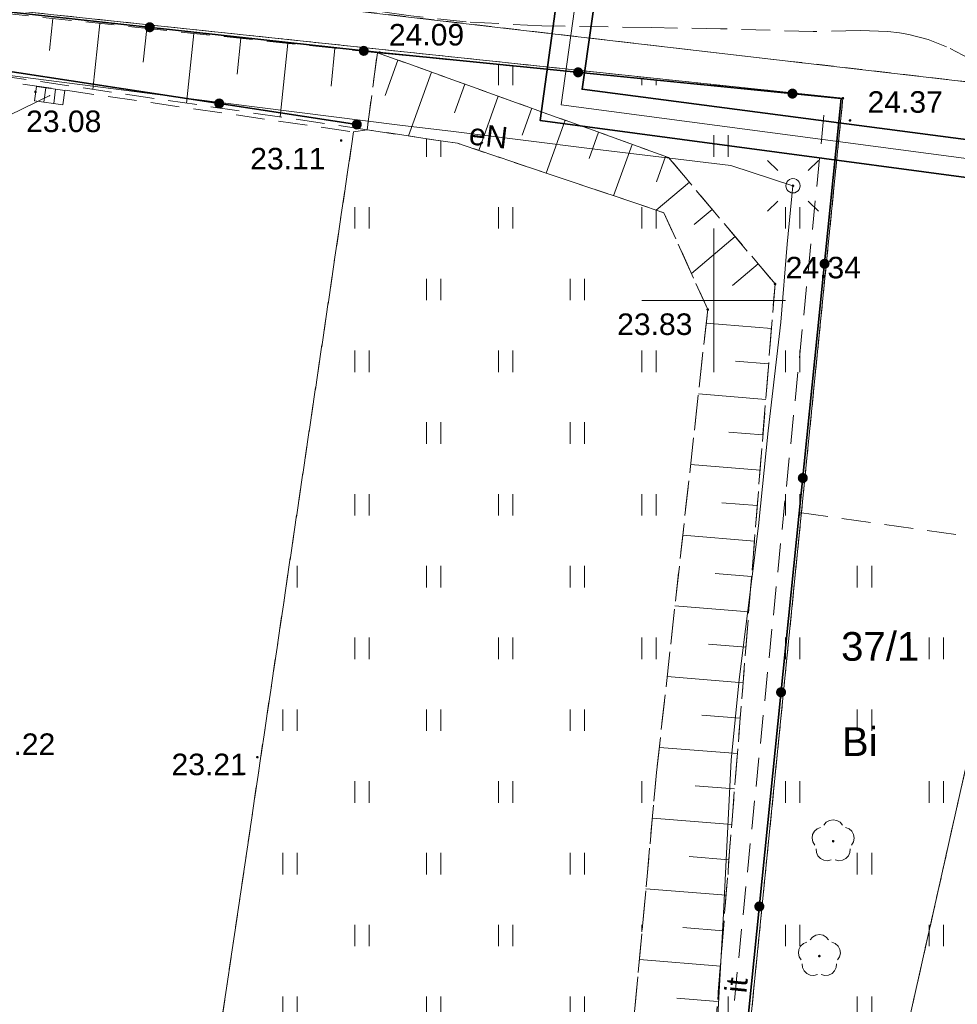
# Model space of a CAD drawing. Extents: x 7395144 to 7395446, y 6007497 to 6007827.
# Tile 56 of 62: x 7395326 to 7395358, y 6007725 to 6007760. Entities that reach past the tile are written whole.
import ezdxf
from ezdxf.enums import TextEntityAlignment as Align

# ---------------------------------------------------------------- set-up
doc = ezdxf.new("R2010")
doc.units = 0
doc.header["$PDSIZE"] = 0.75
doc.linetypes.add('PRZER1-1', pattern=[2, 1, -1])
doc.linetypes.add('PRZER2-1', pattern=[3, 2, -1])
doc.layers.get('0').update_dxf_attribs({"linetype": 'CONTINUOUS', "lineweight": 13})
for name, color, linetype, lineweight in [('GEPPGD', 7, 'CONTINUOUS', 18), ('GESDZI', 7, 'CONTINUOUS', 18), ('GESDZI_O', 7, 'CONTINUOUS', 18), ('GSLKOG', 7, 'CONTINUOUS', 35), ('GSLTZI', 7, 'PRZER2-1', 18), ('GSLTZI_O', 7, 'PRZER2-1', 18), ('GSPWPS', 7, 'CONTINUOUS', 13), ('GSPWPS_O', 7, 'CONTINUOUS', 13), ('GSSKOD', 7, 'PRZER2-1', 18), ('GSSSPG', 7, 'PRZER2-1', 18), ('GSSUTR', 7, 'PRZER2-1', 18), ('GSSZSN', 7, 'PRZER2-1', 18), ('GULLOB', 7, 'CONTINUOUS', 35), ('GUPELA', 7, 'CONTINUOUS', 18), ('GUPPRZ', 7, 'CONTINUOUS', 18), ('GUPPRZ_O', 7, 'CONTINUOUS', 18)]:
    doc.layers.add(name, color=color, linetype=linetype, lineweight=lineweight)
for name, color, linetype, lineweight, true_color in [('GESUZY', 7, 'PRZER1-1', 18, 0x008000), ('GESUZY_O', 7, 'PRZER1-1', 18, 0x008000), ('GSPRDL', 7, 'CONTINUOUS', 18, 0x008000), ('GULCPR', 7, 'CONTINUOUS', 18, 0xd200d2), ('GULEPR', 1, 'CONTINUOUS', 18, 0xff0000), ('GULEPR_O', 1, 'CONTINUOUS', 18, 0xff0000), ('GUPKKS', 7, 'CONTINUOUS', 18, 0x803300)]:
    doc.layers.add(name, color=color, linetype=linetype, lineweight=lineweight, true_color=true_color)
doc.styles.add('GEO-INFO', font='arial.ttf')

# ---------------------------------------------------------------- blocks, each defined once
blk = doc.blocks.new('KOLO')
blk.add_hatch(color=0).paths.add_polyline_path([(-0.5, 0), (-0.482963, -0.12941), (-0.433013, -0.25), (-0.353553, -0.353553), (-0.25, -0.433013), (-0.12941, -0.482963), (0, -0.5), (0.12941, -0.482963), (0.25, -0.433013), (0.353553, -0.353553), (0.433013, -0.25), (0.482963, -0.12941), (0.5, 0), (0.482963, 0.12941), (0.433013, 0.25), (0.353553, 0.353553), (0.25, 0.433013), (0.12941, 0.482963), (0, 0.5), (-0.12941, 0.482963), (-0.25, 0.433013), (-0.353553, 0.353553), (-0.433013, 0.25), (-0.482963, 0.12941)])
blk = doc.blocks.new('SPDLP')
blk.add_hatch(color=0).paths.add_polyline_path([(0, -0.09), (0.027812, -0.085595), (0.052901, -0.072812), (0.072812, -0.052901), (0.085595, -0.027812), (0.09, 0), (0.085595, 0.027812), (0.072812, 0.052901), (0.052901, 0.072812), (0.027812, 0.085595), (0, 0.09), (-0.027812, 0.085595), (-0.052901, 0.072812), (-0.072812, 0.052901), (-0.085595, 0.027812), (-0.09, 0), (-0.085595, -0.027812), (-0.072812, -0.052901), (-0.052901, -0.072812), (-0.027812, -0.085595)])
at = {"color": 0}
for points in [[(-0.648554, 1.126667), (-0.481106, 1.325358), (-0.255912, 1.454989), (0, 1.5), (0.255912, 1.454989), (0.481106, 1.325358), (0.648554, 1.126667)], [(-1.271938, -0.268652), (-1.40916, -0.048001), (-1.462858, 0.20623), (-1.426585, 0.463525), (-1.304695, 0.693003), (-1.11182, 0.867117), (-0.871109, 0.964971)], [(0.871109, 0.964971), (1.11182, 0.867117), (1.304695, 0.693003), (1.426585, 0.463525), (1.462858, 0.20623), (1.40916, -0.048001), (1.271938, -0.268652)], [(-0.137547, -1.292703), (-0.389802, -1.355024), (-0.648184, -1.327532), (-0.881678, -1.213525), (-1.062258, -1.026689), (-1.168249, -0.78945), (-1.186929, -0.530282)], [(1.186929, -0.530282), (1.168249, -0.78945), (1.062258, -1.026689), (0.881678, -1.213525), (0.648184, -1.327532), (0.389802, -1.355024), (0.137547, -1.292703)]]:
    blk.add_lwpolyline(points, dxfattribs=at)
blk = doc.blocks.new('SUEO')
blk.add_hatch(color=0).paths.add_polyline_path([(-0.002174, 0.089974), (0.023762, 0.086807), (0.042561, 0.0793), (0.060131, 0.066965), (0.076266, 0.047786), (0.086234, 0.025762), (0.089972, 0.002226), (0.088646, -0.015553), (0.081114, -0.038994), (0.066834, -0.060276), (0.049699, -0.075033), (0.027576, -0.085671), (0.004027, -0.08991), (-0.019639, -0.087831), (-0.040932, -0.080154), (-0.059082, -0.067892), (-0.073734, -0.051607), (-0.08374, -0.032979), (-0.089221, -0.011817), (-0.089063, 0.012951), (-0.082571, 0.035806), (-0.069528, 0.057148), (-0.048957, 0.075519), (-0.026898, 0.085887)])
at = {"color": 0}
for points in [[(-1.767767, 1.767767), (-1.06066, 1.06066)], [(1.767767, 1.767767), (1.06066, 1.06066)], [(-1.767767, -1.767767), (-1.06066, -1.06066)], [(1.767767, -1.767767), (1.06066, -1.06066)]]:
    blk.add_lwpolyline(points, dxfattribs=at)
blk = doc.blocks.new('POINT')
at = {"color": 0}
blk.add_point((0, 0), dxfattribs=at)
blk = doc.blocks.new('OKRAG_PELNY')
at = {"color": 0}
blk.add_lwpolyline([(0, 0.5), (0.12941, 0.482963), (0.25, 0.433013), (0.353553, 0.353553), (0.433013, 0.25), (0.482963, 0.12941), (0.5, 0), (0.482963, -0.12941), (0.433013, -0.25), (0.353553, -0.353553), (0.25, -0.433013), (0.12941, -0.482963), (0, -0.5), (-0.12941, -0.482963), (-0.25, -0.433013), (-0.353553, -0.353553), (-0.433013, -0.25), (-0.482963, -0.12941), (-0.5, 0), (-0.482963, 0.12941), (-0.433013, 0.25), (-0.353553, 0.353553), (-0.25, 0.433013), (-0.12941, 0.482963)], close=True, dxfattribs=at)
blk = doc.blocks.new('SUUS05')
at = {"color": 0}
blk.add_lwpolyline([(0.5, -0.25), (-0.5, -0.25), (-0.5, 0.25), (0.5, 0.25)], close=True, dxfattribs=at)
for points in [[(-0.175, -0.25), (-0.175, 0.25)], [(0.175, -0.25), (0.175, 0.25)]]:
    blk.add_lwpolyline(points, dxfattribs=at)
blk = doc.blocks.new('EPPGN')
blk.add_hatch(color=0).paths.add_polyline_path([(0, -0.09), (0.027812, -0.085595), (0.052901, -0.072812), (0.072812, -0.052901), (0.085595, -0.027812), (0.09, 0), (0.085595, 0.027812), (0.072812, 0.052901), (0.052901, 0.072812), (0.027812, 0.085595), (0, 0.09), (-0.027812, 0.085595), (-0.052901, 0.072812), (-0.072812, 0.052901), (-0.085595, 0.027812), (-0.09, 0), (-0.085595, -0.027812), (-0.072812, -0.052901), (-0.052901, -0.072812), (-0.027812, -0.085595)])

msp = doc.modelspace()

# ---------------------------------------------------------------- hatches: boundary and pattern name
at = {"layer": 'GSSUTR', "linetype": 'Continuous', "lineweight": 18}
h = msp.add_hatch(dxfattribs=at)
h.set_pattern_fill('PTTU04', scale=0.5, style=0)
h.set_pattern_definition([(90, (7390000, 6000000), (-2.5, 2.5), [0.75, -4.25]), (90, (7390000.5, 6000000), (-2.5, 2.5), [0.75, -4.25])])
h.paths.add_polyline_path([(7395389.529, 6007668.315), (7395389.167, 6007675.975), (7395389, 6007687.37), (7395389.15, 6007688.68), (7395383.23, 6007689.667), (7395379.968, 6007690.075), (7395378.43, 6007690.376), (7395376.377, 6007691.083), (7395374.553, 6007691.778), (7395373.163, 6007692.505), (7395371.855, 6007693.38), (7395370.73, 6007694.348), (7395369.681, 6007695.314), (7395368.588, 6007696.407), (7395367.642, 6007697.393), (7395367.022, 6007698.262), (7395366.303, 6007699.236), (7395365.526, 6007700.57), (7395364.764, 6007702.314), (7395364.521, 6007703.492), (7395364.354, 6007704.369), (7395363.894, 6007707.988), (7395363.67, 6007709.861), (7395363.603, 6007711.086), (7395363.559, 6007712.285), (7395363.509, 6007713.764), (7395363.474, 6007715.446), (7395363.461, 6007717.074), (7395363.618, 6007718.59), (7395363.698, 6007719.729), (7395363.909, 6007720.935), (7395364.115, 6007722.066), (7395364.291, 6007723.123), (7395364.636, 6007724.777), (7395364.936, 6007726.155), (7395365.4, 6007728.056), (7395366.18, 6007730.852), (7395366.834, 6007733.299), (7395367.13, 6007734.245), (7395367.576, 6007735.893), (7395368.33, 6007738.308), (7395368.735, 6007739.73), (7395368.912, 6007740.355), (7395352.982, 6007742.613), (7395354.445, 6007757.033), (7395338.289, 6007758.628), (7395348.429, 6007754.978), (7395352.137, 6007750.572), (7395349.801, 6007721.415), (7395347.348, 6007697.123), (7395346.55, 6007695.42), (7395346.4, 6007693.44), (7395351.721, 6007691.537), (7395365.475, 6007688.718), (7395357.551, 6007686.941), (7395348.027, 6007688.39), (7395344.37, 6007693.59), (7395344.532, 6007695.571), (7395348.011, 6007733.556), (7395349.793, 6007749.682), (7395348.27, 6007753.054), (7395341.075, 6007755.473), (7395337.933, 6007755.943), (7395337.461, 6007755.867), (7395332.386, 6007721.677), (7395334.999, 6007721.289), (7395346.142, 6007719.598), (7395343.233, 6007699.288), (7395343.206, 6007694.953), (7395343.205, 6007694.883), (7395343.205, 6007694.826), (7395343.223, 6007694.66), (7395343.244, 6007694.467), (7395343.266, 6007694.262), (7395343.327, 6007693.699), (7395343.416, 6007693.158), (7395343.551, 6007692.488), (7395343.62, 6007692.146), (7395343.668, 6007691.976), (7395343.706, 6007691.84), (7395343.893, 6007691.365), (7395344.138, 6007690.742), (7395344.384, 6007690.193), (7395344.508, 6007689.916), (7395344.644, 6007689.613), (7395345.1, 6007688.795), (7395345.662, 6007687.786), (7395345.797, 6007687.587), (7395346.169, 6007687.039), (7395346.695, 6007686.188), (7395347.25, 6007685.386), (7395353.864, 6007684.272), (7395356.305, 6007683.86), (7395357.536, 6007683.653), (7395359.272, 6007683.324), (7395360.122, 6007683.163), (7395361.469, 6007682.908), (7395362.634, 6007682.687), (7395362.906, 6007682.621), (7395363.496, 6007682.477), (7395364.26, 6007682.29), (7395365.261, 6007682.046), (7395365.385, 6007682.007), (7395365.586, 6007681.944), (7395365.805, 6007681.876), (7395365.966, 6007681.81), (7395366.163, 6007681.729), (7395366.373, 6007681.625), (7395366.701, 6007681.464), (7395367.153, 6007681.215), (7395367.481, 6007681.035), (7395367.804, 6007680.857), (7395368.039, 6007680.713), (7395368.308, 6007680.548), (7395368.613, 6007680.325), (7395369.135, 6007679.945), (7395369.816, 6007679.49), (7395370.217, 6007679.18), (7395370.613, 6007678.875), (7395371.107, 6007678.45), (7395371.595, 6007678.017), (7395371.981, 6007677.673), (7395372.33, 6007677.363), (7395372.552, 6007677.137), (7395372.766, 6007676.919), (7395372.923, 6007676.717), (7395373.163, 6007676.408), (7395373.96, 6007675.437), (7395374.606, 6007674.572), (7395374.866, 6007674.224), (7395375.143, 6007673.802), (7395375.713, 6007672.848), (7395375.976, 6007672.408), (7395376.121, 6007672.164), (7395376.228, 6007671.942), (7395376.309, 6007671.773), (7395376.416, 6007671.55), (7395376.56, 6007671.202), (7395376.718, 6007670.819), (7395376.934, 6007670.298), (7395377.217, 6007669.613), (7395378.185, 6007667.078), (7395379.027, 6007664.908), (7395379.696, 6007663.183), (7395380.578, 6007660.908), (7395380.948, 6007660.017), (7395381.07, 6007659.656), (7395381.195, 6007659.285), (7395381.266, 6007659.076), (7395381.351, 6007658.87), (7395381.463, 6007658.651), (7395381.607, 6007658.429), (7395381.785, 6007658.152), (7395382.386, 6007657.296), (7395382.899, 6007656.6), (7395383.011, 6007656.449), (7395383.133, 6007656.299), (7395383.258, 6007656.145), (7395383.395, 6007656.01), (7395383.584, 6007655.825), (7395383.66, 6007655.763), (7395383.753, 6007655.686), (7395383.889, 6007655.575), (7395384.042, 6007655.464), (7395384.202, 6007655.348), (7395384.525, 6007655.113), (7395384.785, 6007654.925), (7395384.87, 6007654.863), (7395384.987, 6007654.793), (7395385.111, 6007654.72), (7395385.216, 6007654.657), (7395385.409, 6007654.566), (7395385.525, 6007654.512), (7395385.749, 6007654.419), (7395386.066, 6007654.289), (7395386.212, 6007654.228), (7395386.369, 6007654.174), (7395386.553, 6007654.111), (7395386.696, 6007654.062), (7395387.038, 6007653.945), (7395387.27, 6007653.883), (7395387.447, 6007653.836), (7395387.64, 6007653.784), (7395387.863, 6007653.737), (7395388.014, 6007653.706), (7395388.174, 6007653.683), (7395388.376, 6007653.654), (7395388.568, 6007653.639), (7395388.71, 6007653.629), (7395388.88, 6007653.616), (7395389.062, 6007653.618), (7395389.229, 6007653.621), (7395389.417, 6007653.623), (7395389.616, 6007653.626), (7395389.794, 6007653.643), (7395389.97, 6007653.666), (7395390.692, 6007653.792), (7395391.062, 6007653.938), (7395391.584, 6007654.144), (7395392.241, 6007654.378), (7395393.556, 6007654.845), (7395393.906, 6007654.959), (7395394.701, 6007655.16)], flags=0)

# ---------------------------------------------------------------- linework, layer by layer
at = {"color": 7, "linetype": 'Continuous', "lineweight": 13, "elevation": 100, "flags": 128}
for points in [[(7395350, 6007747.5), (7395350, 6007752.5)], [(7395347.5, 6007750), (7395352.5, 6007750)]]:
    msp.add_lwpolyline(points, dxfattribs=at)
at = {"layer": 'GESDZI', "color": 7, "linetype": 'Continuous', "lineweight": 18, "elevation": 10.22}
msp.add_lwpolyline([(7395387.93, 6007687.6), (7395380.12, 6007687.98), (7395349.93, 6007694.27), (7395364, 6007757.01), (7395313.94, 6007762.83), (7395290, 6007789.52), (7395307.23, 6007797.53), (7395316.154, 6007800.694)], dxfattribs=at)
for points in [[(7395208.88, 6007732.82), (7395228.84, 6007751.29), (7395254.04, 6007769.81), (7395303.63, 6007764.04), (7395313.94, 6007762.83), (7395315.59, 6007761.16), (7395354.5, 6007757.04), (7395348.25, 6007694.55), (7395349.93, 6007694.27), (7395348.19, 6007686.54), (7395384.8, 6007680.52), (7395392.56, 6007656.98), (7395381.64, 6007573.08), (7395380.93, 6007567.64), (7395298.02, 6007582.09), (7395291.04, 6007582.64), (7395274.2, 6007590.33), (7395241.23, 6007663.62), (7395237.48, 6007672.95)], [(7395313.94, 6007762.83), (7395364, 6007757.01), (7395349.93, 6007694.27), (7395348.25, 6007694.55), (7395354.5, 6007757.04), (7395315.59, 6007761.16)]]:
    msp.add_lwpolyline(points, close=True, dxfattribs=at)
at = {"layer": 'GESUZY', "color": 96, "linetype": 'PRZER1-1', "lineweight": 18, "ltscale": 0.5, "true_color": 0x008000, "elevation": 10.08}
msp.add_lwpolyline([(7395380.12, 6007687.98), (7395349.93, 6007694.27), (7395364, 6007757.01), (7395313.94, 6007762.83), (7395290, 6007789.52), (7395307.23, 6007797.53), (7395316.154, 6007800.694)], dxfattribs=at)
for points in [[(7395208.88, 6007732.82), (7395228.84, 6007751.29), (7395254.04, 6007769.81), (7395303.63, 6007764.04), (7395313.94, 6007762.83), (7395315.59, 6007761.16), (7395354.5, 6007757.04), (7395348.25, 6007694.55), (7395349.93, 6007694.27), (7395348.19, 6007686.54), (7395384.8, 6007680.52), (7395392.56, 6007656.98), (7395381.64, 6007573.08), (7395380.93, 6007567.64), (7395298.02, 6007582.09), (7395291.04, 6007582.64), (7395274.2, 6007590.33), (7395241.23, 6007663.62), (7395237.48, 6007672.95)], [(7395313.94, 6007762.83), (7395364, 6007757.01), (7395349.93, 6007694.27), (7395348.25, 6007694.55), (7395354.5, 6007757.04), (7395315.59, 6007761.16)]]:
    msp.add_lwpolyline(points, close=True, dxfattribs=at)
at = {"layer": 'GSLKOG', "color": 7, "linetype": 'Continuous', "lineweight": 35, "elevation": 10.18}
for points in [[(7395234.611, 6007750.202), (7395259.54, 6007767.96), (7395262.01, 6007769.67), (7395267.551, 6007772.654), (7395293.496, 6007785.824), (7395315.671, 6007761.134), (7395338.368, 6007758.631), (7395354.445, 6007757.033), (7395350.676, 6007719.883), (7395348.157, 6007694.593)], [(7395313.324, 6007758.439), (7395315.844, 6007759.443), (7395337.573, 6007756.127)]]:
    msp.add_lwpolyline(points, dxfattribs=at)
at = {"layer": 'GSLTZI', "color": 7, "linetype": 'PRZER2-1', "lineweight": 18, "ltscale": 0.5, "elevation": 10.1}
msp.add_lwpolyline([(7395347.7, 6007695.76), (7395353.85, 6007756.54)], dxfattribs=at)
at = {"layer": 'GSSKOD', "color": 7, "linetype": 'PRZER2-1', "lineweight": 18, "ltscale": 0.5, "elevation": 10.18}
msp.add_lwpolyline([(7395360.695, 6007757.5), (7395360.006, 6007757.917), (7395359.117, 6007758.309), (7395358.11, 6007758.837), (7395357.47, 6007759.084), (7395356.792, 6007759.26), (7395356.469, 6007759.316), (7395356.061, 6007759.361), (7395355.097, 6007759.404), (7395353.465, 6007759.365), (7395350.241, 6007759.461), (7395347.826, 6007759.503), (7395344.013, 6007759.564), (7395341.376, 6007759.697), (7395339.457, 6007759.908), (7395336.736, 6007760.301), (7395334.821, 6007760.943), (7395333.256, 6007761.484), (7395331.127, 6007762.319), (7395328.073, 6007763.778), (7395326.216, 6007764.874), (7395324.273, 6007766.206)], dxfattribs=at)
at = {"layer": 'GSSSPG', "color": 7, "linetype": 'PRZER2-1', "lineweight": 18, "ltscale": 0.5, "elevation": 10.1}
msp.add_lwpolyline([(7395315.553, 6007759.037), (7395337.461, 6007755.867), (7395332.386, 6007721.677), (7395331.956, 6007718.836), (7395331.3, 6007714.316), (7395331.035, 6007712.287), (7395309.119, 6007715.317), (7395309.35, 6007716.887), (7395312.434, 6007737.847), (7395314.624, 6007752.518), (7395314.817, 6007754.16)], close=True, dxfattribs=at)
at = {"layer": 'GSSUTR', "color": 7, "linetype": 'PRZER2-1', "lineweight": 18, "ltscale": 0.5, "elevation": 10.1}
for points in [[(7395349.801, 6007721.415), (7395352.137, 6007750.572), (7395348.429, 6007754.978), (7395338.289, 6007758.628), (7395354.445, 6007757.033), (7395352.982, 6007742.613), (7395368.912, 6007740.355), (7395368.735, 6007739.73), (7395368.33, 6007738.308), (7395367.576, 6007735.893), (7395367.13, 6007734.245), (7395366.834, 6007733.299), (7395366.18, 6007730.852), (7395365.4, 6007728.056), (7395364.936, 6007726.155), (7395364.636, 6007724.777)], [(7395332.386, 6007721.677), (7395337.461, 6007755.867), (7395337.933, 6007755.943), (7395341.075, 6007755.473), (7395348.27, 6007753.054), (7395349.793, 6007749.682), (7395348.011, 6007733.556), (7395344.532, 6007695.571)]]:
    msp.add_lwpolyline(points, dxfattribs=at)
at = {"layer": 'GSSZSN', "color": 7, "linetype": 'PRZER2-1', "lineweight": 18, "ltscale": 0.5, "elevation": 10.06}
for points in [[(7395338.289, 6007758.628), (7395337.933, 6007755.943), (7395315.996, 6007759.175), (7395315.553, 6007759.037), (7395313.406, 6007757.805), (7395310.987, 6007759.195), (7395304.333, 6007762.311), (7395304.322, 6007762.914), (7395304.112, 6007766.82), (7395303.738, 6007767.661), (7395302.407, 6007770.094), (7395299.421, 6007775.441), (7395294.461, 6007784.75), (7395293.865, 6007785.868)], [(7395293.865, 6007785.868), (7395300.237, 6007778.76), (7395316.08, 6007761.089), (7395316.201, 6007760.954), (7395329.963, 6007759.505), (7395338.289, 6007758.628)], [(7395346.55, 6007695.42), (7395344.532, 6007695.571), (7395348.011, 6007733.556), (7395349.793, 6007749.682), (7395348.27, 6007753.054), (7395341.075, 6007755.473), (7395337.933, 6007755.943), (7395338.289, 6007758.628)], [(7395338.289, 6007758.628), (7395348.429, 6007754.978), (7395352.137, 6007750.572), (7395349.801, 6007721.415), (7395347.348, 6007697.123), (7395346.55, 6007695.42)]]:
    msp.add_lwpolyline(points, dxfattribs=at)
at = {"layer": 'GSSZSN', "color": 7, "linetype": 'Continuous', "lineweight": 18, "elevation": 10.06, "flags": 128}
for points in [[(7395326.986, 6007759.818), (7395326.869, 6007758.704)], [(7395328.624, 6007759.646), (7395328.382, 6007757.35)], [(7395330.262, 6007759.473), (7395330.138, 6007758.292)], [(7395331.9, 6007759.301), (7395331.644, 6007756.87)], [(7395333.538, 6007759.128), (7395333.406, 6007757.879)], [(7395335.176, 6007758.956), (7395334.906, 6007756.389)], [(7395336.814, 6007758.783), (7395336.675, 6007757.466)], [(7395339.007, 6007758.37), (7395338.565, 6007757.142)], [(7395340.172, 6007757.95), (7395339.372, 6007755.728)], [(7395341.336, 6007757.531), (7395340.978, 6007756.536)], [(7395342.501, 6007757.112), (7395341.821, 6007755.222)], [(7395343.666, 6007756.693), (7395343.33, 6007755.76)], [(7395344.83, 6007756.273), (7395344.168, 6007754.433)], [(7395345.995, 6007755.854), (7395345.668, 6007754.946)], [(7395347.16, 6007755.435), (7395346.515, 6007753.644)], [(7395348.324, 6007755.016), (7395348.006, 6007754.133)], [(7395349.154, 6007754.116), (7395348, 6007753.145)], [(7395349.951, 6007753.169), (7395349.323, 6007752.641)], [(7395350.748, 6007752.222), (7395349.225, 6007750.94)], [(7395351.545, 6007751.275), (7395350.65, 6007750.521)], [(7395352.013, 6007749.02), (7395349.74, 6007749.202)], [(7395351.914, 6007747.786), (7395350.759, 6007747.879)], [(7395351.815, 6007746.552), (7395349.468, 6007746.74)], [(7395351.716, 6007745.318), (7395350.524, 6007745.414)], [(7395351.617, 6007744.084), (7395349.196, 6007744.278)], [(7395351.518, 6007742.851), (7395350.289, 6007742.949)], [(7395351.42, 6007741.617), (7395348.924, 6007741.817)], [(7395351.321, 6007740.383), (7395350.054, 6007740.484)], [(7395351.222, 6007739.149), (7395348.652, 6007739.355)], [(7395351.123, 6007737.915), (7395349.819, 6007738.02)], [(7395351.024, 6007736.681), (7395348.38, 6007736.893)], [(7395350.925, 6007735.447), (7395349.584, 6007735.555)], [(7395350.826, 6007734.213), (7395348.108, 6007734.431)], [(7395350.728, 6007732.98), (7395349.353, 6007733.09)], [(7395350.629, 6007731.746), (7395347.865, 6007731.967)], [(7395350.53, 6007730.512), (7395349.141, 6007730.623)], [(7395350.431, 6007729.278), (7395347.64, 6007729.502)], [(7395350.332, 6007728.044), (7395348.929, 6007728.156)], [(7395350.233, 6007726.81), (7395347.414, 6007727.036)], [(7395350.134, 6007725.576), (7395348.718, 6007725.69)]]:
    msp.add_lwpolyline(points, dxfattribs=at)
at = {"layer": 'GULCPR', "color": 212, "linetype": 'Continuous', "lineweight": 18, "true_color": 0xd200d2, "elevation": 10.14}
msp.add_lwpolyline([(7395346.955, 6007773.062), (7395344.69, 6007756.808), (7395367.377, 6007753.799), (7395369.833, 6007753.029)], dxfattribs=at)
at = {"layer": 'GULEPR', "color": 1, "linetype": 'Continuous', "lineweight": 18, "true_color": 0xff0000, "elevation": 10.14}
msp.add_lwpolyline([(7395314.194, 6007759.274), (7395317.669, 6007758.977), (7395325.589, 6007757.818), (7395331.802, 6007757.022), (7395339.075, 6007756.108), (7395340.937, 6007755.878), (7395343.368, 6007755.578), (7395345.769, 6007755.281), (7395350.594, 6007754.699), (7395352.761, 6007753.992), (7395352.56, 6007751.954), (7395352.338, 6007749.245), (7395351.894, 6007745.456), (7395351.557, 6007742.144), (7395350.888, 6007736.79), (7395350.609, 6007733.983), (7395350.334, 6007728.427), (7395350.123, 6007724.674), (7395349.954, 6007721.606), (7395349.801, 6007721.415)], dxfattribs=at)
at = {"layer": 'GULLOB', "color": 7, "linetype": 'Continuous', "lineweight": 35, "elevation": 10.12}
for points in [[(7395346.274, 6007773.151), (7395343.963, 6007756.262), (7395367.21, 6007753.149)], [(7395367.542, 6007754.449), (7395345.418, 6007757.354), (7395347.635, 6007772.972)]]:
    msp.add_lwpolyline(points, dxfattribs=at)
at = {"layer": 'GUPPRZ_O', "color": 36, "linetype": 'Continuous', "lineweight": 9, "true_color": 0x803300, "elevation": 10.8, "flags": 128}
msp.add_lwpolyline([(7395322.369, 6007756.218), (7395324.989, 6007756.22), (7395326.879, 6007757.131)], dxfattribs=at)

# ---------------------------------------------------------------- block references
at = {"layer": 'GEPPGD', "color": 7, "lineweight": 18, "xscale": 0.5, "yscale": 0.5}
msp.add_blockref('EPPGN', (7395354.5, 6007757.04, 10.24), dxfattribs=at)
at = {"layer": 'GSLKOG', "color": 7, "lineweight": 35, "xscale": 0.35, "yscale": 0.35}
for p in [(7395330.362, 6007759.514, 10.18), (7395337.816, 6007758.692, 10.18), (7395345.279, 6007757.944, 10.18), (7395352.742, 6007757.202, 10.18), (7395332.782, 6007756.858, 10.18), (7395337.573, 6007756.127, 10.18), (7395353.861, 6007751.274, 10.18), (7395353.104, 6007743.812, 10.18), (7395352.347, 6007736.35, 10.18), (7395351.59, 6007728.889, 10.18)]:
    msp.add_blockref('KOLO', p, dxfattribs=at)
at = {"layer": 'GSPRDL', "color": 96, "lineweight": 18, "true_color": 0x008000, "xscale": 0.5, "yscale": 0.5}
for p in [(7395354.16, 6007731.16, 10.12), (7395353.68, 6007727.16, 10.12)]:
    msp.add_blockref('SPDLP', p, dxfattribs=at)
at = {"layer": 'GSPWPS', "color": 7, "lineweight": 13, "xscale": 0.09, "yscale": 0.09}
for p in [(7395338.368, 6007758.631, 10.08), (7395326.383, 6007757.26, 10.08), (7395354.749, 6007756.268, 10.08), (7395337.029, 6007755.569, 10.08), (7395352.137, 6007750.572, 10.08), (7395349.793, 6007749.682, 10.08), (7395334.111, 6007734.088, 10.08)]:
    msp.add_blockref('KOLO', p, dxfattribs=at)
at = {"layer": 'GUPELA', "color": 7, "lineweight": 18, "xscale": 0.5, "yscale": 0.5}
for name, p in [('SUEO', (7395352.761, 6007753.992, 10.15)), ('OKRAG_PELNY', (7395352.761, 6007753.992, 10.16))]:
    msp.add_blockref(name, p, dxfattribs=at)
at = {"layer": 'GUPKKS', "color": 36, "lineweight": 18, "true_color": 0x803300, "rotation": 352.0242147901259}
msp.add_blockref('SUUS05', (7395326.879, 6007757.131, 10.16), dxfattribs=at)
at = {"layer": 'GUPPRZ', "color": 36, "lineweight": 18, "true_color": 0x803300}
msp.add_blockref('POINT', (7395326.879, 6007757.131, 10.16), dxfattribs=at)

# ---------------------------------------------------------------- texts
at = {"layer": 'GESDZI_O', "color": 7, "linetype": 'Continuous', "lineweight": 0, "style": 'GEO-INFO'}
msp.add_text('37/1', height=1, rotation=0.0456, dxfattribs=at).set_placement((7395355.797, 6007737.967, 10.81), align=Align.MIDDLE)
at = {"layer": 'GESUZY_O', "color": 96, "linetype": 'Continuous', "lineweight": 0, "true_color": 0x008000, "style": 'GEO-INFO'}
msp.add_text('Bi', height=1, dxfattribs=at).set_placement((7395355.086, 6007734.655, 10.8), align=Align.MIDDLE)
at = {"layer": 'GSLTZI_O', "color": 7, "linetype": 'Continuous', "lineweight": 0, "style": 'GEO-INFO'}
msp.add_text('it', height=0.75, rotation=84.2222, dxfattribs=at).set_placement((7395350.775, 6007726.15, 10.8), align=Align.MIDDLE)
at = {"layer": 'GSPWPS_O', "color": 7, "linetype": 'Continuous', "lineweight": 0, "style": 'GEO-INFO'}
for s, p in [('24.09', (7395340.001, 6007759.254, 10.8)), ('24.37', (7395356.67, 6007756.911, 10.8)), ('23.08', (7395327.368, 6007756.237, 10.8)), ('23.11', (7395335.173, 6007754.938, 10.8)), ('24.34', (7395353.817, 6007751.142, 10.8)), ('23.83', (7395347.95, 6007749.17, 10.8)), ('23.22', (7395325.763, 6007734.54, 10.8)), ('23.21', (7395332.432, 6007733.836, 10.8))]:
    msp.add_text(s, height=0.75, rotation=0.0456, dxfattribs=at).set_placement(p, align=Align.MIDDLE)
at = {"layer": 'GULEPR_O', "color": 1, "linetype": 'Continuous', "lineweight": 0, "true_color": 0xff0000, "style": 'GEO-INFO'}
msp.add_text('eN', height=0.75, rotation=353.1701, dxfattribs=at).set_placement((7395342.157, 6007755.728, 10.8), align=Align.MIDDLE)

doc.saveas('drawing.dxf')
